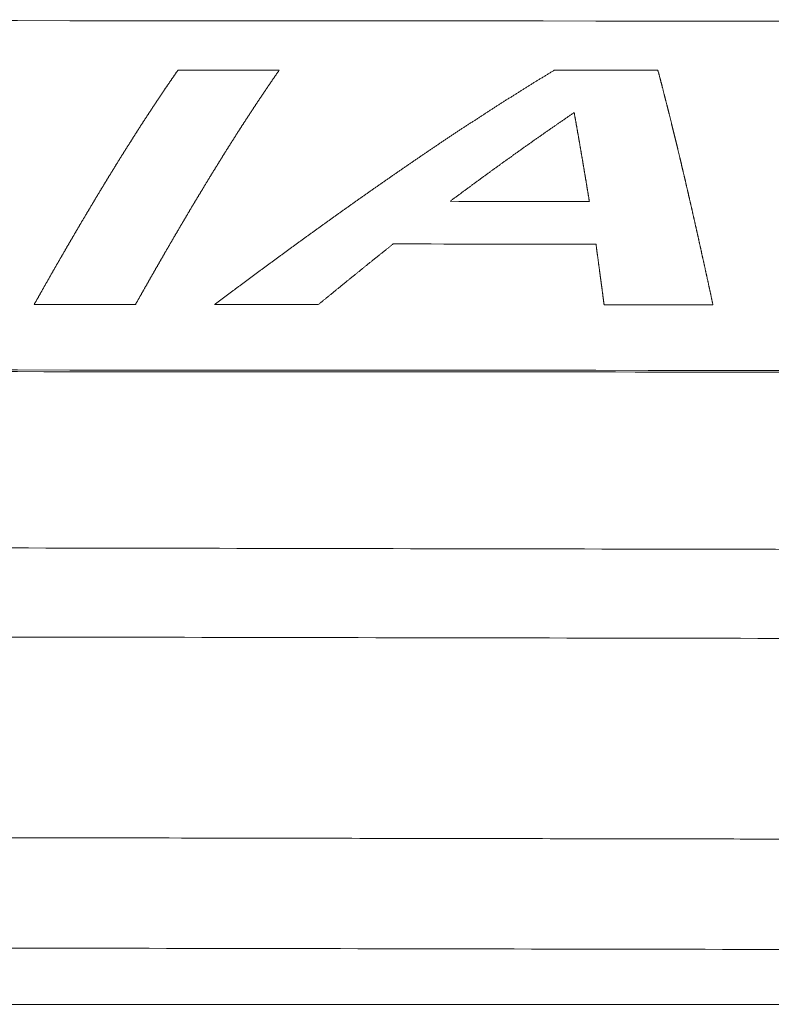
# Model space of a CAD drawing. Header units: millimetres. Extents: x 0 to 594, y 0 to 420.
# Tile 81 of 256: x 251 to 259, y 49 to 60. Entities that reach past the tile are written whole.
import ezdxf

# ---------------------------------------------------------------- set-up
doc = ezdxf.new("R2010")
doc.units = ezdxf.units.MM
doc.layers.add('1', color=7, linetype='Continuous', true_color=0xffffff)

msp = doc.modelspace()

# ---------------------------------------------------------------- linework, layer by layer
at = {"layer": '1', "color": 8, "linetype": 'Continuous', "lineweight": 18}
msp.add_line((139.425, 49.346), (293.163, 49.346), dxfattribs=at)
at = {"layer": '1', "color": 155, "linetype": 'Continuous', "lineweight": 18}
for points in [[(233.73, 60.412), (246.342, 60.404), (258.954, 60.397), (271.565, 60.389)], [(271.565, 56.464), (258.954, 56.471), (246.342, 56.478), (233.73, 56.485)]]:
    msp.add_open_spline(points, degree=3, dxfattribs=at)
at = {"layer": '1', "color": 155, "linetype": 'Continuous', "lineweight": 13}
for points, knots in [([(251.062, 57.211), (251.064, 57.215), (251.068, 57.222), (251.075, 57.234), (251.081, 57.245), (251.088, 57.256), (251.094, 57.267), (251.1, 57.278), (251.107, 57.29), (251.113, 57.301), (251.119, 57.312), (251.126, 57.323), (251.132, 57.334), (251.138, 57.345), (251.145, 57.357), (251.151, 57.368), (251.157, 57.379), (251.164, 57.39), (251.17, 57.401), (251.176, 57.412), (251.183, 57.423), (251.189, 57.435), (251.195, 57.446), (251.201, 57.457), (251.208, 57.468), (251.214, 57.479), (251.22, 57.49), (251.227, 57.501), (251.233, 57.512), (251.239, 57.523), (251.246, 57.534), (251.252, 57.545), (251.258, 57.557), (251.265, 57.568), (251.271, 57.579), (251.277, 57.59), (251.284, 57.601), (251.29, 57.612), (251.296, 57.623), (251.303, 57.634), (251.309, 57.645), (251.315, 57.656), (251.322, 57.667), (251.328, 57.678), (251.334, 57.689), (251.341, 57.7), (251.347, 57.711), (251.353, 57.722), (251.36, 57.733), (251.366, 57.744), (251.372, 57.755), (251.379, 57.766), (251.385, 57.776), (251.391, 57.787), (251.397, 57.798), (251.404, 57.809), (251.41, 57.82), (251.416, 57.831), (251.423, 57.842), (251.429, 57.853), (251.435, 57.864), (251.442, 57.875), (251.448, 57.885), (251.454, 57.896), (251.461, 57.907), (251.467, 57.918), (251.473, 57.929), (251.48, 57.94), (251.486, 57.951), (251.492, 57.961), (251.499, 57.972), (251.505, 57.983), (251.511, 57.994), (251.518, 58.005), (251.524, 58.015), (251.53, 58.026), (251.536, 58.037), (251.543, 58.048), (251.549, 58.059), (251.555, 58.069), (251.562, 58.08), (251.568, 58.091), (251.574, 58.102), (251.581, 58.112), (251.587, 58.123), (251.593, 58.134), (251.6, 58.145), (251.606, 58.155), (251.612, 58.166), (251.619, 58.177), (251.625, 58.187), (251.631, 58.198), (251.638, 58.209), (251.644, 58.219), (251.65, 58.23), (251.657, 58.241), (251.663, 58.251), (251.669, 58.262), (251.676, 58.273), (251.682, 58.283), (251.688, 58.294), (251.695, 58.304), (251.701, 58.315), (251.707, 58.326), (251.714, 58.336), (251.72, 58.347), (251.726, 58.357), (251.733, 58.368), (251.739, 58.379), (251.745, 58.389), (251.751, 58.4), (251.758, 58.41), (251.764, 58.421), (251.77, 58.431), (251.777, 58.442), (251.783, 58.452), (251.789, 58.463), (251.796, 58.473), (251.802, 58.484), (251.808, 58.494), (251.815, 58.505), (251.821, 58.515), (251.828, 58.526), (251.834, 58.536), (251.84, 58.547), (251.847, 58.557), (251.853, 58.568), (251.859, 58.578), (251.866, 58.588), (251.872, 58.599), (251.878, 58.609), (251.885, 58.62), (251.891, 58.63), (251.897, 58.64), (251.904, 58.651), (251.91, 58.661), (251.916, 58.671), (251.923, 58.682), (251.929, 58.692), (251.935, 58.702), (251.942, 58.713), (251.948, 58.723), (251.954, 58.733), (251.961, 58.744), (251.967, 58.754), (251.973, 58.764), (251.98, 58.775), (251.986, 58.785), (251.993, 58.795), (251.999, 58.805), (252.005, 58.816), (252.012, 58.826), (252.018, 58.836), (252.024, 58.846), (252.031, 58.857), (252.037, 58.867), (252.043, 58.877), (252.05, 58.887), (252.056, 58.897), (252.063, 58.908), (252.069, 58.918), (252.075, 58.928), (252.082, 58.938), (252.088, 58.948), (252.094, 58.958), (252.101, 58.968), (252.107, 58.979), (252.113, 58.989), (252.12, 58.999), (252.126, 59.009), (252.133, 59.019), (252.139, 59.029), (252.145, 59.039), (252.152, 59.049), (252.158, 59.059), (252.165, 59.069), (252.171, 59.079), (252.177, 59.089), (252.184, 59.099), (252.19, 59.11), (252.196, 59.12), (252.203, 59.13), (252.209, 59.14), (252.216, 59.15), (252.222, 59.159), (252.228, 59.169), (252.235, 59.179), (252.241, 59.189), (252.248, 59.199), (252.254, 59.209), (252.26, 59.219), (252.267, 59.229), (252.273, 59.239), (252.28, 59.249), (252.286, 59.259), (252.293, 59.269), (252.299, 59.279), (252.305, 59.288), (252.312, 59.298), (252.318, 59.308), (252.325, 59.318), (252.331, 59.328), (252.337, 59.338), (252.344, 59.348), (252.35, 59.357), (252.357, 59.367), (252.363, 59.377), (252.37, 59.387), (252.376, 59.396), (252.382, 59.406), (252.389, 59.416), (252.395, 59.426), (252.402, 59.435), (252.408, 59.445), (252.415, 59.455), (252.421, 59.465), (252.428, 59.474), (252.434, 59.484), (252.44, 59.494), (252.447, 59.503), (252.453, 59.513), (252.46, 59.523), (252.466, 59.532), (252.473, 59.542), (252.479, 59.552), (252.486, 59.561), (252.492, 59.571), (252.499, 59.581), (252.505, 59.59), (252.512, 59.6), (252.518, 59.609), (252.524, 59.619), (252.531, 59.629), (252.537, 59.638), (252.544, 59.648), (252.55, 59.657), (252.557, 59.667), (252.563, 59.676), (252.57, 59.686), (252.576, 59.695), (252.583, 59.705), (252.589, 59.714), (252.596, 59.724), (252.602, 59.733), (252.609, 59.743), (252.615, 59.752), (252.622, 59.761), (252.628, 59.771), (252.635, 59.78), (252.641, 59.79), (252.648, 59.799), (252.654, 59.809), (252.661, 59.818), (252.667, 59.827), (252.674, 59.837), (252.678, 59.843), (252.68, 59.846)], [0, 0, 0, 0, 0.003937, 0.007874, 0.011811, 0.015748, 0.019685, 0.023622, 0.027559, 0.031496, 0.035433, 0.03937, 0.043307, 0.047244, 0.051182, 0.055119, 0.059056, 0.062993, 0.06693, 0.070867, 0.074804, 0.078741, 0.082678, 0.086615, 0.090552, 0.09449, 0.098427, 0.102364, 0.106301, 0.110238, 0.114175, 0.118112, 0.122049, 0.125986, 0.129924, 0.133861, 0.137798, 0.141735, 0.145672, 0.149609, 0.153546, 0.157484, 0.161421, 0.165358, 0.169295, 0.173232, 0.177169, 0.181107, 0.185044, 0.188981, 0.192918, 0.196855, 0.200792, 0.20473, 0.208667, 0.212604, 0.216541, 0.220478, 0.224415, 0.228353, 0.23229, 0.236227, 0.240164, 0.244101, 0.248038, 0.251976, 0.255913, 0.25985, 0.263787, 0.267724, 0.271662, 0.275599, 0.279536, 0.283473, 0.28741, 0.291347, 0.295285, 0.299222, 0.303159, 0.307096, 0.311033, 0.31497, 0.318908, 0.322845, 0.326782, 0.330719, 0.334656, 0.338593, 0.34253, 0.346468, 0.350405, 0.354342, 0.358279, 0.362216, 0.366153, 0.370091, 0.374028, 0.377965, 0.381902, 0.385839, 0.389776, 0.393713, 0.39765, 0.401588, 0.405525, 0.409462, 0.413399, 0.417336, 0.421273, 0.42521, 0.429147, 0.433084, 0.437022, 0.440959, 0.444896, 0.448833, 0.45277, 0.456707, 0.460644, 0.464581, 0.468518, 0.472455, 0.476392, 0.480329, 0.484266, 0.488203, 0.49214, 0.496078, 0.500015, 0.503952, 0.507889, 0.511826, 0.515763, 0.5197, 0.523637, 0.527574, 0.531511, 0.535448, 0.539385, 0.543322, 0.547259, 0.551196, 0.555133, 0.55907, 0.563007, 0.566944, 0.570881, 0.574818, 0.578755, 0.582692, 0.586629, 0.590566, 0.594502, 0.598439, 0.602376, 0.606313, 0.61025, 0.614187, 0.618124, 0.622061, 0.625998, 0.629935, 0.633872, 0.637809, 0.641746, 0.645682, 0.649619, 0.653556, 0.657493, 0.66143, 0.665367, 0.669304, 0.673241, 0.677178, 0.681114, 0.685051, 0.688988, 0.692925, 0.696862, 0.700799, 0.704736, 0.708673, 0.712609, 0.716546, 0.720483, 0.72442, 0.728357, 0.732294, 0.73623, 0.740167, 0.744104, 0.748041, 0.751978, 0.755915, 0.759851, 0.763788, 0.767725, 0.771662, 0.775599, 0.779536, 0.783472, 0.787409, 0.791346, 0.795283, 0.79922, 0.803156, 0.807093, 0.81103, 0.814967, 0.818904, 0.822841, 0.826777, 0.830714, 0.834651, 0.838588, 0.842525, 0.846461, 0.850398, 0.854335, 0.858272, 0.862209, 0.866146, 0.870082, 0.874019, 0.877956, 0.881893, 0.88583, 0.889767, 0.893703, 0.89764, 0.901577, 0.905514, 0.909451, 0.913388, 0.917325, 0.921261, 0.925198, 0.929135, 0.933072, 0.937009, 0.940946, 0.944883, 0.94882, 0.952757, 0.956693, 0.96063, 0.964567, 0.968504, 0.972441, 0.976378, 0.980315, 0.984252, 0.988189, 0.992126, 0.996063, 1, 1, 1, 1]), ([(253.819, 59.846), (253.817, 59.842), (253.812, 59.836), (253.806, 59.827), (253.799, 59.817), (253.793, 59.808), (253.786, 59.799), (253.78, 59.789), (253.773, 59.78), (253.767, 59.77), (253.76, 59.761), (253.754, 59.752), (253.747, 59.742), (253.741, 59.733), (253.734, 59.723), (253.728, 59.714), (253.721, 59.704), (253.715, 59.695), (253.708, 59.685), (253.702, 59.676), (253.695, 59.666), (253.689, 59.657), (253.682, 59.647), (253.676, 59.638), (253.669, 59.628), (253.663, 59.618), (253.657, 59.609), (253.65, 59.599), (253.644, 59.59), (253.637, 59.58), (253.631, 59.571), (253.624, 59.561), (253.618, 59.551), (253.611, 59.542), (253.605, 59.532), (253.598, 59.522), (253.592, 59.513), (253.586, 59.503), (253.579, 59.493), (253.573, 59.484), (253.566, 59.474), (253.56, 59.464), (253.553, 59.454), (253.547, 59.445), (253.54, 59.435), (253.534, 59.425), (253.528, 59.416), (253.521, 59.406), (253.515, 59.396), (253.508, 59.386), (253.502, 59.376), (253.495, 59.367), (253.489, 59.357), (253.483, 59.347), (253.476, 59.337), (253.47, 59.327), (253.463, 59.318), (253.457, 59.308), (253.45, 59.298), (253.444, 59.288), (253.438, 59.278), (253.431, 59.268), (253.425, 59.258), (253.418, 59.248), (253.412, 59.239), (253.406, 59.229), (253.399, 59.219), (253.393, 59.209), (253.386, 59.199), (253.38, 59.189), (253.374, 59.179), (253.367, 59.169), (253.361, 59.159), (253.354, 59.149), (253.348, 59.139), (253.342, 59.129), (253.335, 59.119), (253.329, 59.109), (253.322, 59.099), (253.316, 59.089), (253.31, 59.079), (253.303, 59.069), (253.297, 59.059), (253.29, 59.049), (253.284, 59.039), (253.278, 59.029), (253.271, 59.019), (253.265, 59.008), (253.259, 58.998), (253.252, 58.988), (253.246, 58.978), (253.239, 58.968), (253.233, 58.958), (253.227, 58.948), (253.22, 58.938), (253.214, 58.927), (253.208, 58.917), (253.201, 58.907), (253.195, 58.897), (253.189, 58.887), (253.182, 58.877), (253.176, 58.866), (253.169, 58.856), (253.163, 58.846), (253.157, 58.836), (253.15, 58.825), (253.144, 58.815), (253.138, 58.805), (253.131, 58.795), (253.125, 58.784), (253.119, 58.774), (253.112, 58.764), (253.106, 58.754), (253.1, 58.743), (253.093, 58.733), (253.087, 58.723), (253.08, 58.712), (253.074, 58.702), (253.068, 58.692), (253.061, 58.681), (253.055, 58.671), (253.049, 58.661), (253.042, 58.65), (253.036, 58.64), (253.03, 58.629), (253.023, 58.619), (253.017, 58.609), (253.011, 58.598), (253.004, 58.588), (252.998, 58.577), (252.992, 58.567), (252.985, 58.557), (252.979, 58.546), (252.973, 58.536), (252.966, 58.525), (252.96, 58.515), (252.954, 58.504), (252.947, 58.494), (252.941, 58.483), (252.935, 58.473), (252.928, 58.462), (252.922, 58.452), (252.916, 58.441), (252.909, 58.431), (252.903, 58.42), (252.897, 58.41), (252.89, 58.399), (252.884, 58.389), (252.878, 58.378), (252.871, 58.368), (252.865, 58.357), (252.859, 58.346), (252.852, 58.336), (252.846, 58.325), (252.84, 58.315), (252.833, 58.304), (252.827, 58.293), (252.821, 58.283), (252.814, 58.272), (252.808, 58.261), (252.802, 58.251), (252.795, 58.24), (252.789, 58.23), (252.783, 58.219), (252.777, 58.208), (252.77, 58.198), (252.764, 58.187), (252.758, 58.176), (252.751, 58.165), (252.745, 58.155), (252.739, 58.144), (252.732, 58.133), (252.726, 58.123), (252.72, 58.112), (252.713, 58.101), (252.707, 58.09), (252.701, 58.08), (252.694, 58.069), (252.688, 58.058), (252.682, 58.047), (252.675, 58.037), (252.669, 58.026), (252.663, 58.015), (252.656, 58.004), (252.65, 57.993), (252.644, 57.983), (252.638, 57.972), (252.631, 57.961), (252.625, 57.95), (252.619, 57.939), (252.612, 57.928), (252.606, 57.918), (252.6, 57.907), (252.593, 57.896), (252.587, 57.885), (252.581, 57.874), (252.574, 57.863), (252.568, 57.852), (252.562, 57.841), (252.555, 57.831), (252.549, 57.82), (252.543, 57.809), (252.536, 57.798), (252.53, 57.787), (252.524, 57.776), (252.517, 57.765), (252.511, 57.754), (252.505, 57.743), (252.499, 57.732), (252.492, 57.721), (252.486, 57.71), (252.48, 57.699), (252.473, 57.688), (252.467, 57.677), (252.461, 57.666), (252.454, 57.655), (252.448, 57.644), (252.442, 57.633), (252.435, 57.622), (252.429, 57.611), (252.423, 57.6), (252.416, 57.589), (252.41, 57.578), (252.404, 57.567), (252.397, 57.556), (252.391, 57.545), (252.385, 57.534), (252.378, 57.523), (252.372, 57.512), (252.366, 57.501), (252.359, 57.49), (252.353, 57.478), (252.347, 57.467), (252.341, 57.456), (252.334, 57.445), (252.328, 57.434), (252.322, 57.423), (252.315, 57.412), (252.309, 57.401), (252.303, 57.39), (252.296, 57.378), (252.29, 57.367), (252.284, 57.356), (252.277, 57.345), (252.271, 57.334), (252.265, 57.323), (252.258, 57.311), (252.252, 57.3), (252.246, 57.289), (252.239, 57.278), (252.233, 57.267), (252.227, 57.255), (252.22, 57.244), (252.214, 57.233), (252.208, 57.222), (252.203, 57.214), (252.201, 57.211)], [0, 0, 0, 0, 0.003937, 0.007874, 0.011811, 0.015748, 0.019685, 0.023622, 0.027559, 0.031496, 0.035433, 0.03937, 0.043307, 0.047243, 0.05118, 0.055117, 0.059054, 0.062991, 0.066928, 0.070865, 0.074802, 0.078739, 0.082675, 0.086612, 0.090549, 0.094486, 0.098423, 0.10236, 0.106297, 0.110233, 0.11417, 0.118107, 0.122044, 0.125981, 0.129918, 0.133854, 0.137791, 0.141728, 0.145665, 0.149602, 0.153538, 0.157475, 0.161412, 0.165349, 0.169286, 0.173223, 0.177159, 0.181096, 0.185033, 0.18897, 0.192907, 0.196843, 0.20078, 0.204717, 0.208654, 0.212591, 0.216527, 0.220464, 0.224401, 0.228338, 0.232275, 0.236211, 0.240148, 0.244085, 0.248022, 0.251959, 0.255896, 0.259832, 0.263769, 0.267706, 0.271643, 0.27558, 0.279517, 0.283453, 0.28739, 0.291327, 0.295264, 0.299201, 0.303138, 0.307075, 0.311011, 0.314948, 0.318885, 0.322822, 0.326759, 0.330696, 0.334633, 0.33857, 0.342506, 0.346443, 0.35038, 0.354317, 0.358254, 0.362191, 0.366128, 0.370065, 0.374002, 0.377939, 0.381875, 0.385812, 0.389749, 0.393686, 0.397623, 0.40156, 0.405497, 0.409434, 0.413371, 0.417308, 0.421245, 0.425182, 0.429119, 0.433056, 0.436993, 0.44093, 0.444867, 0.448804, 0.452741, 0.456678, 0.460615, 0.464552, 0.468489, 0.472426, 0.476363, 0.4803, 0.484237, 0.488174, 0.492111, 0.496048, 0.499985, 0.503922, 0.507859, 0.511796, 0.515733, 0.51967, 0.523607, 0.527544, 0.531481, 0.535418, 0.539355, 0.543293, 0.54723, 0.551167, 0.555104, 0.559041, 0.562978, 0.566915, 0.570852, 0.574789, 0.578726, 0.582664, 0.586601, 0.590538, 0.594475, 0.598412, 0.602349, 0.606286, 0.610223, 0.61416, 0.618098, 0.622035, 0.625972, 0.629909, 0.633846, 0.637783, 0.64172, 0.645658, 0.649595, 0.653532, 0.657469, 0.661406, 0.665343, 0.669281, 0.673218, 0.677155, 0.681092, 0.685029, 0.688966, 0.692904, 0.696841, 0.700778, 0.704715, 0.708652, 0.712589, 0.716527, 0.720464, 0.724401, 0.728338, 0.732275, 0.736213, 0.74015, 0.744087, 0.748024, 0.751961, 0.755898, 0.759836, 0.763773, 0.76771, 0.771647, 0.775584, 0.779521, 0.783459, 0.787396, 0.791333, 0.79527, 0.799207, 0.803145, 0.807082, 0.811019, 0.814956, 0.818893, 0.82283, 0.826768, 0.830705, 0.834642, 0.838579, 0.842516, 0.846453, 0.850391, 0.854328, 0.858265, 0.862202, 0.866139, 0.870076, 0.874013, 0.877951, 0.881888, 0.885825, 0.889762, 0.893699, 0.897636, 0.901573, 0.90551, 0.909448, 0.913385, 0.917322, 0.921259, 0.925196, 0.929133, 0.93307, 0.937007, 0.940944, 0.944881, 0.948818, 0.952756, 0.956693, 0.96063, 0.964567, 0.968504, 0.972441, 0.976378, 0.980315, 0.984252, 0.988189, 0.992126, 0.996063, 1, 1, 1, 1]), ([(253.092, 57.21), (253.097, 57.214), (253.107, 57.221), (253.122, 57.233), (253.137, 57.244), (253.152, 57.255), (253.167, 57.266), (253.182, 57.278), (253.197, 57.289), (253.212, 57.3), (253.227, 57.311), (253.242, 57.322), (253.257, 57.334), (253.272, 57.345), (253.287, 57.356), (253.302, 57.367), (253.317, 57.378), (253.332, 57.39), (253.347, 57.401), (253.362, 57.412), (253.377, 57.423), (253.391, 57.434), (253.406, 57.445), (253.421, 57.456), (253.436, 57.468), (253.451, 57.479), (253.466, 57.49), (253.481, 57.501), (253.496, 57.512), (253.511, 57.523), (253.526, 57.534), (253.541, 57.545), (253.556, 57.557), (253.571, 57.568), (253.586, 57.579), (253.601, 57.59), (253.616, 57.601), (253.631, 57.612), (253.646, 57.623), (253.661, 57.634), (253.676, 57.645), (253.691, 57.656), (253.706, 57.667), (253.721, 57.678), (253.736, 57.689), (253.751, 57.7), (253.766, 57.711), (253.781, 57.722), (253.796, 57.733), (253.811, 57.744), (253.826, 57.755), (253.841, 57.766), (253.856, 57.777), (253.871, 57.788), (253.886, 57.799), (253.901, 57.81), (253.916, 57.821), (253.931, 57.832), (253.946, 57.843), (253.961, 57.854), (253.976, 57.865), (253.99, 57.876), (254.005, 57.887), (254.02, 57.898), (254.035, 57.909), (254.05, 57.919), (254.065, 57.93), (254.08, 57.941), (254.095, 57.952), (254.11, 57.963), (254.125, 57.974), (254.14, 57.985), (254.155, 57.996), (254.17, 58.006), (254.185, 58.017), (254.2, 58.028), (254.215, 58.039), (254.23, 58.05), (254.245, 58.06), (254.26, 58.071), (254.275, 58.082), (254.29, 58.093), (254.305, 58.104), (254.32, 58.114), (254.335, 58.125), (254.35, 58.136), (254.365, 58.147), (254.38, 58.157), (254.395, 58.168), (254.41, 58.179), (254.425, 58.19), (254.44, 58.2), (254.455, 58.211), (254.47, 58.222), (254.485, 58.233), (254.5, 58.243), (254.515, 58.254), (254.53, 58.265), (254.545, 58.275), (254.559, 58.286), (254.574, 58.297), (254.589, 58.307), (254.604, 58.318), (254.619, 58.328), (254.634, 58.339), (254.649, 58.35), (254.664, 58.36), (254.679, 58.371), (254.694, 58.382), (254.709, 58.392), (254.724, 58.403), (254.739, 58.413), (254.754, 58.424), (254.769, 58.434), (254.784, 58.445), (254.799, 58.455), (254.814, 58.466), (254.829, 58.477), (254.844, 58.487), (254.859, 58.498), (254.874, 58.508), (254.889, 58.519), (254.904, 58.529), (254.919, 58.539), (254.934, 58.55), (254.949, 58.56), (254.964, 58.571), (254.979, 58.581), (254.994, 58.592), (255.009, 58.602), (255.024, 58.613), (255.039, 58.623), (255.054, 58.633), (255.069, 58.644), (255.084, 58.654), (255.099, 58.665), (255.114, 58.675), (255.129, 58.685), (255.144, 58.696), (255.159, 58.706), (255.174, 58.716), (255.189, 58.727), (255.204, 58.737), (255.219, 58.747), (255.234, 58.758), (255.249, 58.768), (255.264, 58.778), (255.279, 58.789), (255.294, 58.799), (255.309, 58.809), (255.324, 58.819), (255.339, 58.83), (255.354, 58.84), (255.369, 58.85), (255.384, 58.86), (255.399, 58.87), (255.414, 58.881), (255.429, 58.891), (255.445, 58.901), (255.46, 58.911), (255.475, 58.921), (255.49, 58.932), (255.505, 58.942), (255.52, 58.952), (255.535, 58.962), (255.55, 58.972), (255.565, 58.982), (255.58, 58.992), (255.595, 59.002), (255.61, 59.013), (255.625, 59.023), (255.64, 59.033), (255.655, 59.043), (255.67, 59.053), (255.685, 59.063), (255.7, 59.073), (255.715, 59.083), (255.73, 59.093), (255.745, 59.103), (255.76, 59.113), (255.775, 59.123), (255.791, 59.133), (255.806, 59.143), (255.821, 59.153), (255.836, 59.163), (255.851, 59.173), (255.866, 59.183), (255.881, 59.193), (255.896, 59.202), (255.911, 59.212), (255.926, 59.222), (255.941, 59.232), (255.956, 59.242), (255.971, 59.252), (255.986, 59.262), (256.002, 59.272), (256.017, 59.281), (256.032, 59.291), (256.047, 59.301), (256.062, 59.311), (256.077, 59.321), (256.092, 59.33), (256.107, 59.34), (256.122, 59.35), (256.137, 59.36), (256.152, 59.37), (256.168, 59.379), (256.183, 59.389), (256.198, 59.399), (256.213, 59.408), (256.228, 59.418), (256.243, 59.428), (256.258, 59.438), (256.273, 59.447), (256.288, 59.457), (256.304, 59.467), (256.319, 59.476), (256.334, 59.486), (256.349, 59.495), (256.364, 59.505), (256.379, 59.515), (256.394, 59.524), (256.41, 59.534), (256.425, 59.543), (256.44, 59.553), (256.455, 59.563), (256.47, 59.572), (256.485, 59.582), (256.5, 59.591), (256.516, 59.601), (256.531, 59.61), (256.546, 59.62), (256.561, 59.629), (256.576, 59.639), (256.591, 59.648), (256.606, 59.658), (256.622, 59.667), (256.637, 59.676), (256.652, 59.686), (256.667, 59.695), (256.682, 59.705), (256.697, 59.714), (256.713, 59.723), (256.728, 59.733), (256.743, 59.742), (256.758, 59.751), (256.773, 59.761), (256.789, 59.77), (256.804, 59.779), (256.819, 59.789), (256.834, 59.798), (256.849, 59.807), (256.865, 59.817), (256.88, 59.826), (256.895, 59.835), (256.905, 59.841), (256.91, 59.844)], [0, 0, 0, 0, 0.003937, 0.007874, 0.011811, 0.015748, 0.019685, 0.023622, 0.027559, 0.031496, 0.035433, 0.03937, 0.043307, 0.047244, 0.051181, 0.055118, 0.059056, 0.062993, 0.06693, 0.070867, 0.074804, 0.078741, 0.082678, 0.086615, 0.090552, 0.094489, 0.098426, 0.102363, 0.106301, 0.110238, 0.114175, 0.118112, 0.122049, 0.125986, 0.129923, 0.13386, 0.137798, 0.141735, 0.145672, 0.149609, 0.153546, 0.157483, 0.16142, 0.165358, 0.169295, 0.173232, 0.177169, 0.181106, 0.185043, 0.18898, 0.192918, 0.196855, 0.200792, 0.204729, 0.208666, 0.212603, 0.216541, 0.220478, 0.224415, 0.228352, 0.232289, 0.236226, 0.240164, 0.244101, 0.248038, 0.251975, 0.255912, 0.25985, 0.263787, 0.267724, 0.271661, 0.275598, 0.279535, 0.283473, 0.28741, 0.291347, 0.295284, 0.299221, 0.303159, 0.307096, 0.311033, 0.31497, 0.318907, 0.322844, 0.326782, 0.330719, 0.334656, 0.338593, 0.34253, 0.346468, 0.350405, 0.354342, 0.358279, 0.362216, 0.366153, 0.370091, 0.374028, 0.377965, 0.381902, 0.385839, 0.389776, 0.393713, 0.397651, 0.401588, 0.405525, 0.409462, 0.413399, 0.417336, 0.421273, 0.425211, 0.429148, 0.433085, 0.437022, 0.440959, 0.444896, 0.448833, 0.45277, 0.456708, 0.460645, 0.464582, 0.468519, 0.472456, 0.476393, 0.48033, 0.484267, 0.488204, 0.492141, 0.496078, 0.500016, 0.503953, 0.50789, 0.511827, 0.515764, 0.519701, 0.523638, 0.527575, 0.531512, 0.535449, 0.539386, 0.543323, 0.54726, 0.551197, 0.555134, 0.559071, 0.563008, 0.566945, 0.570882, 0.574819, 0.578756, 0.582693, 0.58663, 0.590567, 0.594504, 0.598441, 0.602378, 0.606315, 0.610252, 0.614189, 0.618126, 0.622063, 0.626, 0.629937, 0.633873, 0.63781, 0.641747, 0.645684, 0.649621, 0.653558, 0.657495, 0.661432, 0.665369, 0.669306, 0.673242, 0.677179, 0.681116, 0.685053, 0.68899, 0.692927, 0.696864, 0.700801, 0.704737, 0.708674, 0.712611, 0.716548, 0.720485, 0.724422, 0.728358, 0.732295, 0.736232, 0.740169, 0.744106, 0.748043, 0.751979, 0.755916, 0.759853, 0.76379, 0.767727, 0.771663, 0.7756, 0.779537, 0.783474, 0.787411, 0.791347, 0.795284, 0.799221, 0.803158, 0.807094, 0.811031, 0.814968, 0.818905, 0.822842, 0.826778, 0.830715, 0.834652, 0.838589, 0.842526, 0.846462, 0.850399, 0.854336, 0.858273, 0.86221, 0.866146, 0.870083, 0.87402, 0.877957, 0.881894, 0.88583, 0.889767, 0.893704, 0.897641, 0.901578, 0.905514, 0.909451, 0.913388, 0.917325, 0.921262, 0.925199, 0.929135, 0.933072, 0.937009, 0.940946, 0.944883, 0.94882, 0.952757, 0.956694, 0.96063, 0.964567, 0.968504, 0.972441, 0.976378, 0.980315, 0.984252, 0.988189, 0.992126, 0.996063, 1, 1, 1, 1]), ([(258.076, 59.844), (258.077, 59.841), (258.079, 59.835), (258.081, 59.825), (258.084, 59.816), (258.086, 59.806), (258.089, 59.797), (258.091, 59.788), (258.094, 59.778), (258.096, 59.769), (258.099, 59.759), (258.101, 59.75), (258.104, 59.74), (258.106, 59.731), (258.109, 59.721), (258.111, 59.712), (258.114, 59.702), (258.116, 59.693), (258.119, 59.683), (258.121, 59.673), (258.124, 59.664), (258.126, 59.654), (258.129, 59.645), (258.131, 59.635), (258.134, 59.626), (258.136, 59.616), (258.138, 59.606), (258.141, 59.597), (258.143, 59.587), (258.146, 59.577), (258.148, 59.568), (258.151, 59.558), (258.153, 59.549), (258.156, 59.539), (258.158, 59.529), (258.161, 59.519), (258.163, 59.51), (258.166, 59.5), (258.168, 59.49), (258.171, 59.481), (258.173, 59.471), (258.176, 59.461), (258.178, 59.451), (258.181, 59.442), (258.183, 59.432), (258.186, 59.422), (258.188, 59.412), (258.191, 59.403), (258.193, 59.393), (258.195, 59.383), (258.198, 59.373), (258.2, 59.363), (258.203, 59.354), (258.205, 59.344), (258.208, 59.334), (258.21, 59.324), (258.213, 59.314), (258.215, 59.304), (258.218, 59.294), (258.22, 59.285), (258.223, 59.275), (258.225, 59.265), (258.228, 59.255), (258.23, 59.245), (258.232, 59.235), (258.235, 59.225), (258.237, 59.215), (258.24, 59.205), (258.242, 59.195), (258.245, 59.185), (258.247, 59.175), (258.25, 59.165), (258.252, 59.155), (258.255, 59.145), (258.257, 59.135), (258.259, 59.125), (258.262, 59.115), (258.264, 59.105), (258.267, 59.095), (258.269, 59.085), (258.272, 59.075), (258.274, 59.065), (258.277, 59.055), (258.279, 59.045), (258.281, 59.035), (258.284, 59.025), (258.286, 59.015), (258.289, 59.005), (258.291, 58.995), (258.294, 58.984), (258.296, 58.974), (258.299, 58.964), (258.301, 58.954), (258.303, 58.944), (258.306, 58.934), (258.308, 58.924), (258.311, 58.913), (258.313, 58.903), (258.316, 58.893), (258.318, 58.883), (258.321, 58.873), (258.323, 58.863), (258.325, 58.852), (258.328, 58.842), (258.33, 58.832), (258.333, 58.822), (258.335, 58.811), (258.338, 58.801), (258.34, 58.791), (258.342, 58.781), (258.345, 58.77), (258.347, 58.76), (258.35, 58.75), (258.352, 58.739), (258.355, 58.729), (258.357, 58.719), (258.359, 58.709), (258.362, 58.698), (258.364, 58.688), (258.367, 58.678), (258.369, 58.667), (258.372, 58.657), (258.374, 58.646), (258.376, 58.636), (258.379, 58.626), (258.381, 58.615), (258.384, 58.605), (258.386, 58.595), (258.389, 58.584), (258.391, 58.574), (258.393, 58.563), (258.396, 58.553), (258.398, 58.542), (258.401, 58.532), (258.403, 58.522), (258.406, 58.511), (258.408, 58.501), (258.41, 58.49), (258.413, 58.48), (258.415, 58.469), (258.418, 58.459), (258.42, 58.448), (258.422, 58.438), (258.425, 58.427), (258.427, 58.417), (258.43, 58.406), (258.432, 58.396), (258.435, 58.385), (258.437, 58.375), (258.439, 58.364), (258.442, 58.353), (258.444, 58.343), (258.447, 58.332), (258.449, 58.322), (258.451, 58.311), (258.454, 58.301), (258.456, 58.29), (258.459, 58.279), (258.461, 58.269), (258.464, 58.258), (258.466, 58.248), (258.468, 58.237), (258.471, 58.226), (258.473, 58.216), (258.476, 58.205), (258.478, 58.194), (258.48, 58.184), (258.483, 58.173), (258.485, 58.162), (258.488, 58.152), (258.49, 58.141), (258.493, 58.13), (258.495, 58.119), (258.497, 58.109), (258.5, 58.098), (258.502, 58.087), (258.505, 58.077), (258.507, 58.066), (258.509, 58.055), (258.512, 58.044), (258.514, 58.034), (258.517, 58.023), (258.519, 58.012), (258.521, 58.001), (258.524, 57.99), (258.526, 57.98), (258.529, 57.969), (258.531, 57.958), (258.534, 57.947), (258.536, 57.936), (258.538, 57.926), (258.541, 57.915), (258.543, 57.904), (258.546, 57.893), (258.548, 57.882), (258.55, 57.871), (258.553, 57.86), (258.555, 57.85), (258.558, 57.839), (258.56, 57.828), (258.562, 57.817), (258.565, 57.806), (258.567, 57.795), (258.57, 57.784), (258.572, 57.773), (258.575, 57.762), (258.577, 57.751), (258.579, 57.741), (258.582, 57.73), (258.584, 57.719), (258.587, 57.708), (258.589, 57.697), (258.591, 57.686), (258.594, 57.675), (258.596, 57.664), (258.599, 57.653), (258.601, 57.642), (258.604, 57.631), (258.606, 57.62), (258.608, 57.609), (258.611, 57.598), (258.613, 57.587), (258.616, 57.576), (258.618, 57.565), (258.62, 57.554), (258.623, 57.543), (258.625, 57.532), (258.628, 57.521), (258.63, 57.51), (258.632, 57.498), (258.635, 57.487), (258.637, 57.476), (258.64, 57.465), (258.642, 57.454), (258.645, 57.443), (258.647, 57.432), (258.649, 57.421), (258.652, 57.41), (258.654, 57.399), (258.657, 57.388), (258.659, 57.376), (258.661, 57.365), (258.664, 57.354), (258.666, 57.343), (258.669, 57.332), (258.671, 57.321), (258.674, 57.309), (258.676, 57.298), (258.678, 57.287), (258.681, 57.276), (258.683, 57.265), (258.686, 57.254), (258.688, 57.242), (258.691, 57.231), (258.693, 57.22), (258.695, 57.212), (258.695, 57.209)], [0, 0, 0, 0, 0.003937, 0.007874, 0.011811, 0.015748, 0.019685, 0.023622, 0.027559, 0.031496, 0.035433, 0.03937, 0.043307, 0.047244, 0.051181, 0.055118, 0.059055, 0.062992, 0.066928, 0.070865, 0.074802, 0.078739, 0.082676, 0.086613, 0.09055, 0.094487, 0.098424, 0.102361, 0.106298, 0.110235, 0.114172, 0.118108, 0.122045, 0.125982, 0.129919, 0.133856, 0.137793, 0.14173, 0.145667, 0.149604, 0.153541, 0.157477, 0.161414, 0.165351, 0.169288, 0.173225, 0.177162, 0.181099, 0.185036, 0.188973, 0.192909, 0.196846, 0.200783, 0.20472, 0.208657, 0.212594, 0.216531, 0.220468, 0.224405, 0.228341, 0.232278, 0.236215, 0.240152, 0.244089, 0.248026, 0.251963, 0.2559, 0.259837, 0.263773, 0.26771, 0.271647, 0.275584, 0.279521, 0.283458, 0.287395, 0.291332, 0.295269, 0.299206, 0.303142, 0.307079, 0.311016, 0.314953, 0.31889, 0.322827, 0.326764, 0.330701, 0.334638, 0.338575, 0.342511, 0.346448, 0.350385, 0.354322, 0.358259, 0.362196, 0.366133, 0.37007, 0.374007, 0.377944, 0.381881, 0.385818, 0.389755, 0.393692, 0.397629, 0.401565, 0.405502, 0.409439, 0.413376, 0.417313, 0.42125, 0.425187, 0.429124, 0.433061, 0.436998, 0.440935, 0.444872, 0.448809, 0.452746, 0.456683, 0.46062, 0.464557, 0.468494, 0.472431, 0.476368, 0.480305, 0.484242, 0.488179, 0.492116, 0.496053, 0.49999, 0.503927, 0.507864, 0.511801, 0.515738, 0.519675, 0.523612, 0.527549, 0.531486, 0.535423, 0.53936, 0.543297, 0.547234, 0.551171, 0.555108, 0.559045, 0.562982, 0.566919, 0.570856, 0.574793, 0.578731, 0.582668, 0.586605, 0.590542, 0.594479, 0.598416, 0.602353, 0.60629, 0.610227, 0.614164, 0.618101, 0.622038, 0.625975, 0.629912, 0.63385, 0.637787, 0.641724, 0.645661, 0.649598, 0.653535, 0.657472, 0.661409, 0.665346, 0.669283, 0.67322, 0.677158, 0.681095, 0.685032, 0.688969, 0.692906, 0.696843, 0.70078, 0.704717, 0.708654, 0.712592, 0.716529, 0.720466, 0.724403, 0.72834, 0.732277, 0.736214, 0.740151, 0.744089, 0.748026, 0.751963, 0.7559, 0.759837, 0.763774, 0.767711, 0.771648, 0.775586, 0.779523, 0.78346, 0.787397, 0.791334, 0.795271, 0.799208, 0.803146, 0.807083, 0.81102, 0.814957, 0.818894, 0.822831, 0.826768, 0.830705, 0.834643, 0.83858, 0.842517, 0.846454, 0.850391, 0.854328, 0.858265, 0.862202, 0.86614, 0.870077, 0.874014, 0.877951, 0.881888, 0.885825, 0.889762, 0.893699, 0.897636, 0.901574, 0.905511, 0.909448, 0.913385, 0.917322, 0.921259, 0.925196, 0.929133, 0.93307, 0.937007, 0.940944, 0.944881, 0.948819, 0.952756, 0.956693, 0.96063, 0.964567, 0.968504, 0.972441, 0.976378, 0.980315, 0.984252, 0.988189, 0.992126, 0.996063, 1, 1, 1, 1]), ([(257.135, 59.368), (257.13, 59.365), (257.12, 59.358), (257.106, 59.348), (257.091, 59.338), (257.076, 59.329), (257.062, 59.319), (257.047, 59.309), (257.033, 59.299), (257.018, 59.288), (257.004, 59.278), (256.989, 59.268), (256.974, 59.258), (256.96, 59.248), (256.945, 59.238), (256.931, 59.228), (256.916, 59.218), (256.901, 59.208), (256.887, 59.198), (256.872, 59.188), (256.858, 59.178), (256.843, 59.167), (256.829, 59.157), (256.814, 59.147), (256.799, 59.137), (256.785, 59.127), (256.77, 59.117), (256.756, 59.106), (256.741, 59.096), (256.727, 59.086), (256.712, 59.076), (256.697, 59.066), (256.683, 59.055), (256.668, 59.045), (256.654, 59.035), (256.639, 59.025), (256.625, 59.014), (256.61, 59.004), (256.596, 58.994), (256.581, 58.983), (256.566, 58.973), (256.552, 58.963), (256.537, 58.952), (256.523, 58.942), (256.508, 58.932), (256.494, 58.921), (256.479, 58.911), (256.465, 58.901), (256.45, 58.89), (256.436, 58.88), (256.421, 58.869), (256.407, 58.859), (256.392, 58.849), (256.378, 58.838), (256.363, 58.828), (256.348, 58.817), (256.334, 58.807), (256.319, 58.796), (256.305, 58.786), (256.29, 58.775), (256.276, 58.765), (256.261, 58.754), (256.247, 58.744), (256.232, 58.733), (256.218, 58.723), (256.203, 58.712), (256.189, 58.702), (256.174, 58.691), (256.16, 58.681), (256.145, 58.67), (256.131, 58.659), (256.116, 58.649), (256.102, 58.638), (256.087, 58.628), (256.073, 58.617), (256.058, 58.606), (256.044, 58.596), (256.029, 58.585), (256.015, 58.574), (256, 58.564), (255.986, 58.553), (255.971, 58.542), (255.957, 58.532), (255.942, 58.521), (255.928, 58.51), (255.913, 58.5), (255.899, 58.489), (255.884, 58.478), (255.87, 58.468), (255.855, 58.457), (255.841, 58.446), (255.826, 58.435), (255.812, 58.425), (255.797, 58.414), (255.783, 58.403), (255.768, 58.392), (255.754, 58.381), (255.744, 58.374), (255.739, 58.371)], [0, 0, 0, 0, 0.010417, 0.020833, 0.03125, 0.041667, 0.052083, 0.0625, 0.072917, 0.083333, 0.09375, 0.104166, 0.114583, 0.125, 0.135416, 0.145833, 0.15625, 0.166666, 0.177083, 0.187499, 0.197916, 0.208333, 0.218749, 0.229166, 0.239582, 0.249999, 0.260416, 0.270832, 0.281249, 0.291666, 0.302082, 0.312499, 0.322915, 0.333332, 0.343749, 0.354165, 0.364582, 0.374999, 0.385415, 0.395832, 0.406249, 0.416665, 0.427082, 0.437499, 0.447915, 0.458332, 0.468748, 0.479165, 0.489582, 0.499998, 0.510415, 0.520832, 0.531249, 0.541665, 0.552082, 0.562499, 0.572915, 0.583332, 0.593749, 0.604165, 0.614582, 0.624999, 0.635415, 0.645832, 0.656249, 0.666666, 0.677082, 0.687499, 0.697916, 0.708332, 0.718749, 0.729166, 0.739582, 0.749999, 0.760416, 0.770833, 0.781249, 0.791666, 0.802083, 0.812499, 0.822916, 0.833333, 0.84375, 0.854166, 0.864583, 0.875, 0.885416, 0.895833, 0.90625, 0.916667, 0.927083, 0.9375, 0.947917, 0.958333, 0.96875, 0.979167, 0.989583, 1, 1, 1, 1]), ([(257.306, 58.37), (257.305, 58.374), (257.304, 58.381), (257.302, 58.392), (257.3, 58.402), (257.299, 58.413), (257.297, 58.424), (257.295, 58.435), (257.293, 58.445), (257.291, 58.456), (257.29, 58.467), (257.288, 58.477), (257.286, 58.488), (257.284, 58.499), (257.283, 58.509), (257.281, 58.52), (257.279, 58.531), (257.277, 58.541), (257.276, 58.552), (257.274, 58.563), (257.272, 58.573), (257.27, 58.584), (257.269, 58.595), (257.267, 58.605), (257.265, 58.616), (257.263, 58.626), (257.261, 58.637), (257.26, 58.648), (257.258, 58.658), (257.256, 58.669), (257.254, 58.679), (257.253, 58.69), (257.251, 58.7), (257.249, 58.711), (257.247, 58.721), (257.246, 58.732), (257.244, 58.742), (257.242, 58.753), (257.24, 58.763), (257.238, 58.774), (257.237, 58.784), (257.235, 58.795), (257.233, 58.805), (257.231, 58.816), (257.23, 58.826), (257.228, 58.837), (257.226, 58.847), (257.224, 58.857), (257.222, 58.868), (257.221, 58.878), (257.219, 58.889), (257.217, 58.899), (257.215, 58.909), (257.214, 58.92), (257.212, 58.93), (257.21, 58.941), (257.208, 58.951), (257.206, 58.961), (257.205, 58.972), (257.203, 58.982), (257.201, 58.992), (257.199, 59.003), (257.198, 59.013), (257.196, 59.023), (257.194, 59.033), (257.192, 59.044), (257.19, 59.054), (257.189, 59.064), (257.187, 59.074), (257.185, 59.085), (257.183, 59.095), (257.182, 59.105), (257.18, 59.115), (257.178, 59.126), (257.176, 59.136), (257.174, 59.146), (257.173, 59.156), (257.171, 59.166), (257.169, 59.177), (257.167, 59.187), (257.165, 59.197), (257.164, 59.207), (257.162, 59.217), (257.16, 59.227), (257.158, 59.237), (257.156, 59.248), (257.155, 59.258), (257.153, 59.268), (257.151, 59.278), (257.149, 59.288), (257.148, 59.298), (257.146, 59.308), (257.144, 59.318), (257.142, 59.328), (257.14, 59.338), (257.139, 59.348), (257.137, 59.358), (257.136, 59.365), (257.135, 59.368)], [0, 0, 0, 0, 0.010417, 0.020833, 0.03125, 0.041667, 0.052083, 0.0625, 0.072917, 0.083333, 0.09375, 0.104167, 0.114583, 0.125, 0.135417, 0.145833, 0.15625, 0.166667, 0.177084, 0.1875, 0.197917, 0.208334, 0.21875, 0.229167, 0.239584, 0.25, 0.260417, 0.270834, 0.28125, 0.291667, 0.302084, 0.3125, 0.322917, 0.333334, 0.34375, 0.354167, 0.364584, 0.375, 0.385417, 0.395834, 0.406251, 0.416667, 0.427084, 0.437501, 0.447917, 0.458334, 0.468751, 0.479167, 0.489584, 0.500001, 0.510417, 0.520834, 0.531251, 0.541667, 0.552084, 0.562501, 0.572917, 0.583334, 0.59375, 0.604167, 0.614584, 0.625, 0.635417, 0.645834, 0.65625, 0.666667, 0.677084, 0.6875, 0.697917, 0.708334, 0.71875, 0.729167, 0.739584, 0.75, 0.760417, 0.770834, 0.78125, 0.791667, 0.802084, 0.8125, 0.822917, 0.833333, 0.84375, 0.854167, 0.864583, 0.875, 0.885417, 0.895833, 0.90625, 0.916667, 0.927083, 0.9375, 0.947917, 0.958333, 0.96875, 0.979167, 0.989583, 1, 1, 1, 1]), ([(255.099, 57.892), (255.095, 57.888), (255.086, 57.881), (255.074, 57.871), (255.061, 57.861), (255.048, 57.851), (255.035, 57.841), (255.023, 57.831), (255.01, 57.82), (254.997, 57.81), (254.984, 57.8), (254.972, 57.79), (254.959, 57.779), (254.946, 57.769), (254.933, 57.759), (254.921, 57.749), (254.908, 57.739), (254.895, 57.728), (254.882, 57.718), (254.87, 57.708), (254.857, 57.698), (254.844, 57.687), (254.831, 57.677), (254.819, 57.667), (254.806, 57.656), (254.793, 57.646), (254.78, 57.636), (254.768, 57.626), (254.755, 57.615), (254.742, 57.605), (254.73, 57.595), (254.717, 57.584), (254.704, 57.574), (254.691, 57.564), (254.679, 57.553), (254.666, 57.543), (254.653, 57.533), (254.64, 57.522), (254.628, 57.512), (254.615, 57.502), (254.602, 57.491), (254.589, 57.481), (254.576, 57.471), (254.564, 57.46), (254.551, 57.45), (254.538, 57.439), (254.525, 57.429), (254.513, 57.419), (254.5, 57.408), (254.487, 57.398), (254.474, 57.387), (254.462, 57.377), (254.449, 57.367), (254.436, 57.356), (254.423, 57.346), (254.411, 57.335), (254.398, 57.325), (254.385, 57.315), (254.372, 57.304), (254.36, 57.294), (254.347, 57.283), (254.334, 57.273), (254.321, 57.262), (254.309, 57.252), (254.296, 57.241), (254.283, 57.231), (254.27, 57.22), (254.262, 57.213), (254.257, 57.21)], [0, 0, 0, 0, 0.015152, 0.030303, 0.045455, 0.060606, 0.075758, 0.090909, 0.106061, 0.121212, 0.136364, 0.151515, 0.166667, 0.181818, 0.19697, 0.212121, 0.227273, 0.242424, 0.257576, 0.272727, 0.287879, 0.30303, 0.318182, 0.333333, 0.348485, 0.363636, 0.378788, 0.39394, 0.409091, 0.424243, 0.439394, 0.454546, 0.469697, 0.484849, 0.5, 0.515152, 0.530303, 0.545455, 0.560606, 0.575758, 0.590909, 0.606061, 0.621212, 0.636364, 0.651515, 0.666667, 0.681818, 0.69697, 0.712121, 0.727273, 0.742424, 0.757576, 0.772727, 0.787879, 0.80303, 0.818182, 0.833333, 0.848485, 0.863636, 0.878788, 0.893939, 0.909091, 0.924242, 0.939394, 0.954545, 0.969697, 0.984848, 1, 1, 1, 1]), ([(257.471, 57.209), (257.471, 57.212), (257.47, 57.219), (257.468, 57.23), (257.467, 57.24), (257.466, 57.251), (257.464, 57.261), (257.463, 57.272), (257.462, 57.282), (257.46, 57.293), (257.459, 57.303), (257.457, 57.314), (257.456, 57.324), (257.455, 57.335), (257.453, 57.345), (257.452, 57.355), (257.45, 57.366), (257.449, 57.376), (257.448, 57.387), (257.446, 57.397), (257.445, 57.408), (257.444, 57.418), (257.442, 57.428), (257.441, 57.439), (257.439, 57.449), (257.438, 57.46), (257.437, 57.47), (257.435, 57.48), (257.434, 57.491), (257.432, 57.501), (257.431, 57.511), (257.43, 57.522), (257.428, 57.532), (257.427, 57.542), (257.426, 57.553), (257.424, 57.563), (257.423, 57.573), (257.421, 57.584), (257.42, 57.594), (257.419, 57.604), (257.417, 57.615), (257.416, 57.625), (257.415, 57.635), (257.413, 57.646), (257.412, 57.656), (257.41, 57.666), (257.409, 57.676), (257.408, 57.687), (257.406, 57.697), (257.405, 57.707), (257.404, 57.717), (257.402, 57.728), (257.401, 57.738), (257.399, 57.748), (257.398, 57.758), (257.397, 57.769), (257.395, 57.779), (257.394, 57.789), (257.392, 57.799), (257.391, 57.809), (257.39, 57.82), (257.388, 57.83), (257.387, 57.84), (257.386, 57.85), (257.384, 57.86), (257.383, 57.871), (257.381, 57.881), (257.381, 57.887), (257.38, 57.891)], [0, 0, 0, 0, 0.015152, 0.030303, 0.045455, 0.060606, 0.075758, 0.090909, 0.106061, 0.121212, 0.136364, 0.151515, 0.166667, 0.181818, 0.19697, 0.212121, 0.227273, 0.242424, 0.257576, 0.272727, 0.287879, 0.30303, 0.318182, 0.333333, 0.348485, 0.363637, 0.378788, 0.39394, 0.409091, 0.424243, 0.439394, 0.454546, 0.469697, 0.484849, 0.5, 0.515152, 0.530303, 0.545455, 0.560606, 0.575758, 0.590909, 0.606061, 0.621212, 0.636364, 0.651515, 0.666667, 0.681818, 0.69697, 0.712121, 0.727273, 0.742424, 0.757576, 0.772727, 0.787879, 0.80303, 0.818182, 0.833333, 0.848485, 0.863636, 0.878788, 0.893939, 0.909091, 0.924242, 0.939394, 0.954545, 0.969697, 0.984848, 1, 1, 1, 1])]:
    msp.add_open_spline(points, degree=3, knots=knots, dxfattribs=at)
for points in [[(252.68, 59.846), (253.06, 59.846), (253.439, 59.846), (253.819, 59.846)], [(256.91, 59.844), (257.299, 59.844), (257.687, 59.844), (258.076, 59.844)], [(255.739, 58.371), (256.261, 58.37), (256.784, 58.37), (257.306, 58.37)], [(257.38, 57.891), (256.62, 57.891), (255.859, 57.891), (255.099, 57.892)], [(252.201, 57.211), (251.822, 57.211), (251.442, 57.211), (251.062, 57.211)], [(254.257, 57.21), (253.869, 57.21), (253.48, 57.21), (253.092, 57.21)], [(258.695, 57.209), (258.287, 57.209), (257.879, 57.209), (257.471, 57.209)]]:
    msp.add_open_spline(points, degree=3, dxfattribs=at)
at = {"layer": '1', "color": 155, "linetype": 'Continuous', "lineweight": 18}
for points, knots in [([(271.565, 56.445), (266.836, 56.448), (258.954, 56.452), (248.707, 56.458), (240.824, 56.462), (236.095, 56.465), (233.73, 56.467)], [0, 0, 0, 0, 0.375, 0.625, 0.8125, 1, 1, 1, 1]), ([(280.759, 54.428), (273.921, 54.434), (272.879, 54.436), (270.795, 54.439), (267.148, 54.446), (259.854, 54.459), (249.435, 54.478), (238.594, 54.497), (231.921, 54.509), (229.417, 54.514)], [0, 0, 0, 0, 0.034712, 0.069425, 0.13885, 0.2777, 0.5554, 0.8331, 1, 1, 1, 1]), ([(281.176, 53.427), (273.919, 53.433), (272.877, 53.436), (270.793, 53.438), (267.146, 53.446), (259.852, 53.458), (249.433, 53.477), (238.593, 53.496), (231.921, 53.508), (229.417, 53.513)], [0, 0, 0, 0, 0.034714, 0.069428, 0.138856, 0.277712, 0.555423, 0.833135, 1, 1, 1, 1]), ([(229.417, 51.257), (230.074, 51.256), (231.405, 51.254), (233.333, 51.25), (235.126, 51.247), (236.692, 51.244), (238.031, 51.242), (240.463, 51.237), (243.937, 51.231), (248.531, 51.223), (251.994, 51.217), (254.452, 51.212), (255.886, 51.21), (257.259, 51.207), (258.53, 51.205), (259.672, 51.203), (260.74, 51.201), (261.914, 51.199), (263.325, 51.197), (265.046, 51.194), (266.832, 51.19), (268.644, 51.187), (270.445, 51.183), (271.762, 51.182), (272.546, 51.18), (272.751, 51.18), (272.973, 51.18), (273.263, 51.179), (273.612, 51.178), (274.049, 51.178), (274.575, 51.177), (275.265, 51.177), (276.068, 51.176), (276.983, 51.175), (278.004, 51.174), (279.201, 51.173), (280.591, 51.172), (281.583, 51.171), (282.115, 51.17)], [0, 0, 0, 0, 0.03742, 0.075749, 0.109773, 0.139492, 0.164906, 0.186014, 0.277911, 0.362701, 0.447533, 0.475076, 0.502618, 0.529154, 0.553263, 0.574937, 0.594176, 0.614054, 0.641808, 0.674475, 0.712056, 0.743467, 0.777641, 0.814576, 0.818422, 0.822295, 0.826218, 0.831057, 0.838814, 0.846098, 0.855907, 0.8688, 0.885346, 0.901608, 0.920889, 0.943502, 0.969764, 1, 1, 1, 1]), ([(282.631, 49.93), (273.912, 49.937), (272.87, 49.94), (270.787, 49.942), (267.14, 49.95), (259.846, 49.962), (249.426, 49.981), (238.589, 50), (231.919, 50.012), (229.417, 50.017)], [0, 0, 0, 0, 0.034719, 0.069438, 0.138876, 0.277752, 0.555503, 0.833255, 1, 1, 1, 1])]:
    msp.add_open_spline(points, degree=3, knots=knots, dxfattribs=at)

doc.saveas('drawing.dxf')
